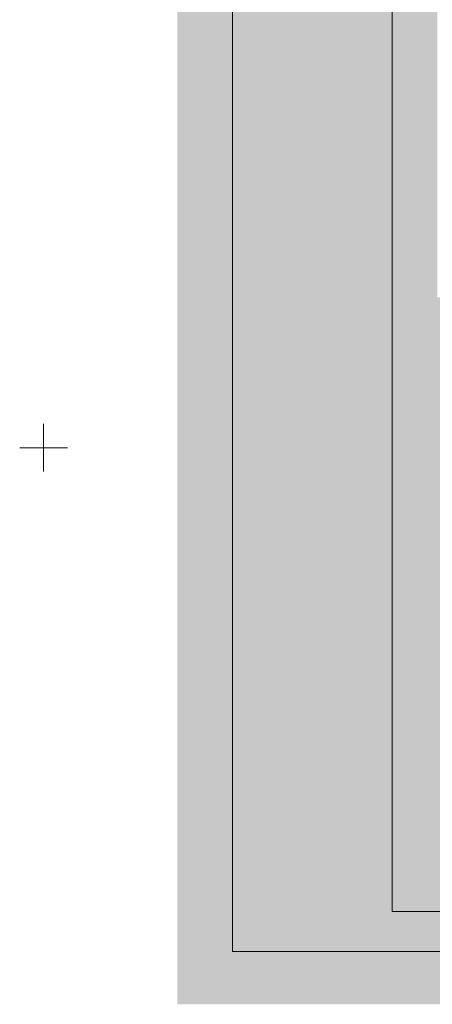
# Model space of a CAD drawing. Header units: millimetres. Extents: x 918404 to 1362154, y 4120617 to 4364104.
# Tile 1 of 256: x 919781 to 924952, y 4124244 to 4136589. Entities that reach past the tile are written whole.
import ezdxf

# ---------------------------------------------------------------- set-up
doc = ezdxf.new("R2010")
doc.units = ezdxf.units.MM
doc.header["$MEASUREMENT"] = 0
for name, color, linetype, lineweight in [('(001) Сетка_Ном._пера__132', 132, 'Continuous', 18), ('0_Ном._пера__174', 174, 'Continuous', 18), ('0_Ном._пера__255', 255, 'Continuous', 18)]:
    doc.layers.add(name, color=color, linetype=linetype, lineweight=lineweight)

msp = doc.modelspace()

# ---------------------------------------------------------------- hatches: boundary and pattern name
at = {"layer": '0_Ном._пера__255', "linetype": 'Continuous'}
h = msp.add_hatch(color=256, dxfattribs=at)
h.paths.add_polyline_path([(921758.4, 4155250.1), (921758.4, 4124243.8), (965138, 4124243.8), (965138, 4155250.1)])
h.paths.add_polyline_path([(935573.1, 4125406.1), (935573.1, 4133106.1), (925014.5, 4133106.1), (925014.5, 4152850.3), (949743.4, 4152850.3), (949743.4, 4145280.9), (950980.5, 4145280.9), (950980.5, 4131414.5), (944525.3, 4131414.5), (944525.3, 4125406.1)], flags=0)

# ---------------------------------------------------------------- linework, layer by layer
at = {"layer": '(001) Сетка_Ном._пера__132', "linetype": 'Continuous'}
for p, q in [((920081.4, 4131522.8), (920081.4, 4130922.8)), ((919781.4, 4131222.8), (920381.4, 4131222.8))]:
    msp.add_line(p, q, dxfattribs=at)
at = {"layer": '0_Ном._пера__174', "linetype": 'Continuous', "flags": 128}
for points in [[(922449.1, 4124906.1), (922449.1, 4154186.1), (964449.1, 4154186.1), (964449.1, 4124906.1)], [(924449.1, 4153686.1), (963949.1, 4153686.1), (963949.1, 4125406.1), (924449.1, 4125406.1)]]:
    msp.add_lwpolyline(points, close=True, dxfattribs=at)

doc.saveas('drawing.dxf')
